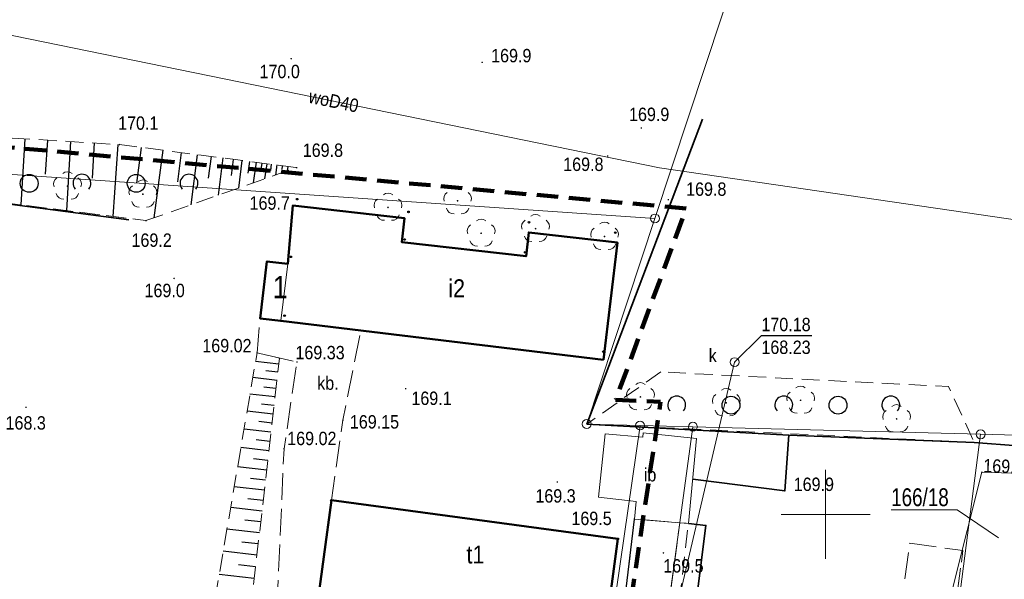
# Model space of a CAD drawing. Header units: metres. Extents: x 6499494 to 6499783, y 5999642 to 5999846.
# Tile 7 of 12: x 6499605 to 6499660, y 5999746 to 5999778. Entities that reach past the tile are written whole.
import ezdxf
from ezdxf.enums import TextEntityAlignment as Align

# ---------------------------------------------------------------- set-up
doc = ezdxf.new("R2010")
doc.units = ezdxf.units.M
for name, pattern in [('1.0_0.5', [1.5, 1, -0.5]), ('1.5_0.5', [2, 1.5, -0.5]), ('219-500', [0]), ('4', [1.8, 1.2, -0.6]), ('egkk-500', [0]), ('egug-500', [0])]:
    doc.linetypes.add(name, pattern=pattern)
doc.layers.get('0').update_dxf_attribs({"color": 2, "lineweight": 5})
doc.styles.get("Standard").update_dxf_attribs({"font": 'Working1250', "width": 0.75})
doc.linetypes.add('902-500', pattern='A,3.75,0,[1,ksztalty.shx,S=0.5,R=0,X=0,Y=0],3.75', length=7.5)

# ---------------------------------------------------------------- blocks, each defined once
blk = doc.blocks.new('PUNKTBUD')
at = {"color": 0}
blk.add_circle((0, 0), 0.045, dxfattribs=at)
blk = doc.blocks.new('202')
at = {"color": 0, "linetype": 'Continuous', "lineweight": 0}
blk.add_circle((0, 0), 0.25, dxfattribs=at)
blk = doc.blocks.new('PW01')
at = {"linetype": 'Continuous', "lineweight": 13}
h = blk.add_hatch(color=0, dxfattribs=at)
edge = h.paths.add_edge_path()
edge.add_arc((0, 0), 0.045, 0, 360)
blk = doc.blocks.new('US15')
at = {"color": 0, "linetype": 'Continuous', "lineweight": 13}
blk.add_circle((0, 0), 0.25, dxfattribs=at)
blk = doc.blocks.new('OTZK2')
at = {"color": 0, "linetype": 'Continuous'}
blk.add_arc((0, 0), 0.5, 318.85, 221.162, dxfattribs=at)
blk = doc.blocks.new('OTZK1')
at = {"color": 0, "linetype": 'Continuous'}
blk.add_circle((0, 0), 0.5, dxfattribs=at)
blk = doc.blocks.new('OP021')
at = {"linetype": 'Continuous', "lineweight": 13}
h = blk.add_hatch(color=0, dxfattribs=at)
edge = h.paths.add_edge_path()
edge.add_arc((0, 0), 0.05, 0, 360)
at = {"color": 0, "linetype": 'Continuous', "lineweight": 13}
for centre, start, end in [((0, 0.4), 49.272, 130.728), ((-0.38, 0.124), 121.308, 202.548), ((0.38, 0.124), 337.452, 58.692), ((-0.235, -0.324), 193.221, 274.871), ((0.235, -0.324), 265.129, 346.779)]:
    blk.add_arc(centre, 0.4, start, end, dxfattribs=at)

msp = doc.modelspace()

# ---------------------------------------------------------------- linework, layer by layer
at = {"layer": '000 Inne (niezydentyfikowane)', "color": 7, "linetype": 'CONTINUOUS', "lineweight": 25, "flags": 128}
for points in [[(6499605.11, 5999771.05), (6499604.88, 5999767.34)], [(6499606.38, 5999770.97), (6499606.26, 5999769.07)], [(6499607.67, 5999770.89), (6499607.44, 5999767.02)], [(6499609, 5999770.81), (6499608.88, 5999768.83)], [(6499610.33, 5999770.73), (6499610.04, 5999766.69)], [(6499611.64, 5999770.56), (6499611.38, 5999768.56)], [(6499612.84, 5999770.41), (6499612.35, 5999766.62)], [(6499613.88, 5999770.27), (6499613.67, 5999768.64)], [(6499614.78, 5999770.15), (6499614.41, 5999767.34)], [(6499615.55, 5999770.05), (6499615.39, 5999768.84)], [(6499616.21, 5999769.97), (6499615.94, 5999767.88)], [(6499616.79, 5999769.89), (6499616.67, 5999768.99)], [(6499617.28, 5999769.83), (6499617.08, 5999768.28)], [(6499617.71, 5999769.77), (6499617.62, 5999769.11)], [(6499618.07, 5999769.73), (6499617.92, 5999768.58)], [(6499618.39, 5999769.68), (6499618.32, 5999769.19)], [(6499618.67, 5999769.65), (6499618.55, 5999768.8)], [(6499618.92, 5999769.62), (6499618.88, 5999769.26)], [(6499619.23, 5999769.58), (6499619.16, 5999769.01)], [(6499619.54, 5999769.53), (6499619.52, 5999769.33)], [(6499619.85, 5999769.49), (6499619.82, 5999769.24)], [(6499619.35, 5999758.41), (6499618.05, 5999758.56)], [(6499619.3, 5999757.96), (6499618.63, 5999758.04)], [(6499619.25, 5999757.51), (6499617.89, 5999757.67)], [(6499619.14, 5999756.58), (6499617.73, 5999756.74)], [(6499619.19, 5999757.05), (6499618.5, 5999757.13)], [(6499619.08, 5999756.1), (6499618.37, 5999756.18)], [(6499619.03, 5999755.61), (6499617.57, 5999755.78)], [(6499618.97, 5999755.11), (6499618.23, 5999755.2)], [(6499618.91, 5999754.6), (6499617.4, 5999754.78)], [(6499618.85, 5999754.09), (6499618.08, 5999754.17)], [(6499618.79, 5999753.56), (6499617.22, 5999753.74)], [(6499618.73, 5999753.02), (6499617.93, 5999753.11)], [(6499618.67, 5999752.47), (6499617.04, 5999752.66)], [(6499618.6, 5999751.92), (6499617.77, 5999752.01)], [(6499618.54, 5999751.35), (6499616.85, 5999751.54)], [(6499618.47, 5999750.77), (6499617.61, 5999750.87)], [(6499618.41, 5999750.18), (6499616.65, 5999750.38)], [(6499618.34, 5999749.58), (6499617.44, 5999749.68)], [(6499618.27, 5999748.97), (6499616.44, 5999749.18)], [(6499618.19, 5999748.35), (6499617.27, 5999748.45)], [(6499618.12, 5999747.71), (6499616.23, 5999747.93)], [(6499618.05, 5999747.06), (6499617.08, 5999747.17)], [(6499617.97, 5999746.4), (6499616.01, 5999746.63)]]:
    msp.add_lwpolyline(points, dxfattribs=at)
at = {"layer": '211-numer działki ewidencyjnej', "color": 0, "linetype": 'CONTINUOUS', "lineweight": 18, "flags": 128}
msp.add_lwpolyline([(6499659.69, 5999748.68), (6499657.37, 5999750.26), (6499653.672, 5999750.26)], dxfattribs=at)
at = {"layer": '217-kontur klasyfikacyjny', "color": 92, "linetype": 'egkk-500', "lineweight": 18, "flags": 128}
for points in [[(6499575.49, 5999771.02), (6499640.43, 5999766.58)], [(6499640.43, 5999766.58), (6499636.61, 5999755.06)], [(6499636.61, 5999755.06), (6499639.6, 5999754.98)], [(6499639.6, 5999754.98), (6499642.56, 5999754.91)], [(6499642.56, 5999754.91), (6499658.69, 5999754.49)], [(6499658.69, 5999754.49), (6499662.7, 5999754.39)]]:
    msp.add_lwpolyline(points, dxfattribs=at)
at = {"layer": '218-kontur użytku gruntowego', "color": 3, "linetype": 'egug-500', "lineweight": 18, "flags": 128}
for points in [[(6499575.49, 5999771.02), (6499640.43, 5999766.58)], [(6499640.43, 5999766.58), (6499575.49, 5999771.02)], [(6499640.43, 5999766.58), (6499636.61, 5999755.06)], [(6499636.61, 5999755.06), (6499640.43, 5999766.58)], [(6499639.6, 5999754.98), (6499634.2, 5999717.64)], [(6499634.2, 5999717.64), (6499639.6, 5999754.98)], [(6499636.61, 5999755.06), (6499639.6, 5999754.98)], [(6499639.6, 5999754.98), (6499636.61, 5999755.06)], [(6499639.6, 5999754.98), (6499642.56, 5999754.91)], [(6499642.56, 5999754.91), (6499639.6, 5999754.98)], [(6499642.56, 5999754.91), (6499637.64, 5999718.79)], [(6499637.64, 5999718.79), (6499642.56, 5999754.91)], [(6499658.69, 5999754.49), (6499642.56, 5999754.91)], [(6499642.56, 5999754.91), (6499658.69, 5999754.49)], [(6499653.8, 5999716.64), (6499658.69, 5999754.49)], [(6499658.69, 5999754.49), (6499653.8, 5999716.64)], [(6499658.69, 5999754.49), (6499662.7, 5999754.39)], [(6499662.7, 5999754.39), (6499658.69, 5999754.49)]]:
    msp.add_lwpolyline(points, dxfattribs=at)
at = {"layer": '219-działka ewidencyjna', "color": 7, "linetype": '219-500', "lineweight": 18, "flags": 128}
for points in [[(6499640.43, 5999766.58), (6499649.84, 5999795.03)], [(6499640.43, 5999766.58), (6499575.49, 5999771.02)], [(6499640.43, 5999766.58), (6499636.61, 5999755.06)], [(6499634.2, 5999717.64), (6499639.6, 5999754.98)], [(6499636.61, 5999755.06), (6499639.6, 5999754.98)], [(6499642.56, 5999754.91), (6499639.6, 5999754.98)], [(6499642.56, 5999754.91), (6499637.64, 5999718.79)], [(6499642.56, 5999754.91), (6499658.69, 5999754.49)], [(6499653.8, 5999716.64), (6499658.69, 5999754.49)], [(6499658.69, 5999754.49), (6499662.7, 5999754.39)]]:
    msp.add_lwpolyline(points, dxfattribs=at)
at = {"layer": '312-budynek ewidencyjny', "color": 7, "linetype": 'CONTINUOUS', "lineweight": 50, "flags": 128}
msp.add_lwpolyline([(6499637.55, 5999758.66), (6499619.46, 5999760.84), (6499618.3, 5999760.98), (6499618.68, 5999764.17), (6499619.85, 5999764.03), (6499620.13, 5999767.3), (6499626.4, 5999766.59), (6499626.25, 5999765.25), (6499633.21, 5999764.46), (6499633.36, 5999765.8), (6499638.33, 5999765.23)], close=True, dxfattribs=at)
for points in [[(6499621.45, 5999744.45), (6499622.3, 5999750.79)], [(6499622.3, 5999750.79), (6499638.35, 5999748.63)], [(6499638.35, 5999748.63), (6499637.51, 5999742.31)]]:
    msp.add_lwpolyline(points, dxfattribs=at)
at = {"layer": 'chodnik', "color": 7, "linetype": '1.0_0.5', "lineweight": 18, "flags": 128}
msp.add_lwpolyline([(6499643.18, 5999735.25), (6499643.64, 5999738.69), (6499641.14, 5999739.2), (6499642.31, 5999749.49), (6499641.83, 5999749.53), (6499637.64, 5999718.79), (6499638.35, 5999718.7), (6499639.31, 5999718.57), (6499650.12, 5999717.13), (6499650.19, 5999717.7), (6499640.5, 5999718.99), (6499642.24, 5999732.35), (6499640.66, 5999732.55), (6499641.01, 5999735.23), (6499642.59, 5999735.02), (6499642.63, 5999735.32)], close=True, dxfattribs=at)
at = {"layer": 'inna budowla', "color": 7, "linetype": 'CONTINUOUS', "lineweight": 18, "flags": 128}
msp.add_lwpolyline([(6499639.77, 5999754.56), (6499639.75, 5999754.33), (6499637.64, 5999754.51), (6499637.27, 5999750.96), (6499639.38, 5999750.73), (6499639.28, 5999749.74), (6499641.83, 5999749.53), (6499642.31, 5999749.49), (6499642.77, 5999754.25)], close=True, dxfattribs=at)
at = {"layer": 'inny rodzaj bloku', "color": 7, "linetype": 'CONTINUOUS', "lineweight": 18, "flags": 128}
msp.add_lwpolyline([(6499618.68, 5999764.17), (6499619.85, 5999764.03), (6499619.46, 5999760.84), (6499618.3, 5999760.98)], close=True, dxfattribs=at)
at = {"layer": 'krawężnik', "color": 7, "linetype": 'CONTINUOUS', "lineweight": 25, "flags": 128}
msp.add_lwpolyline([(6499632.34, 5999743), (6499632.58, 5999742.5), (6499632.94, 5999742.02), (6499633.34, 5999741.57), (6499636.79, 5999741.01), (6499637.27, 5999741.04), (6499637.83, 5999741.35), (6499638.17, 5999741.88), (6499638.43, 5999742.54), (6499639.28, 5999749.74)], dxfattribs=at)
at = {"layer": 'Obszar opracowania', "color": 94, "linetype": '4', "lineweight": 200, "flags": 128}
msp.add_lwpolyline([(6499682.05, 5999658.54), (6499635.72, 5999673.21), (6499618.25, 5999675.88), (6499616.17, 5999708.92), (6499607.19, 5999708.96), (6499607.31, 5999705.61), (6499591.88, 5999705.26), (6499591.9, 5999708.16), (6499574.06, 5999708.3), (6499573.41, 5999773.36), (6499642.19, 5999767.14), (6499638.23, 5999756.41), (6499640.75, 5999756.31), (6499635.14, 5999718.71), (6499654.3, 5999715.43), (6499657, 5999715.8), (6499662.07, 5999755.82), (6499753.44, 5999752.64), (6499756.4, 5999746.65), (6499746.27, 5999735.6), (6499726.98, 5999715.43), (6499713.54, 5999700.78)], close=True, dxfattribs=at)
at = {"layer": 'obszar utwardzony', "color": 7, "linetype": '1.5_0.5', "lineweight": 18, "flags": 128}
for points in [[(6499619.25, 5999744.82), (6499619.64, 5999753.68), (6499620.37, 5999758.54), (6499618.13, 5999759.05), (6499618.3, 5999760.98), (6499619.46, 5999760.84), (6499623.95, 5999760.3), (6499622.94, 5999755.28), (6499622.3, 5999750.79), (6499621.45, 5999744.45)], [(6499585.55, 5999714.83), (6499588.06, 5999706.54), (6499585.59, 5999706.5), (6499585.78, 5999706.3), (6499585.55, 5999697.54), (6499585.72, 5999688.59), (6499593.28, 5999688.72), (6499594.32, 5999688.74), (6499594.27, 5999693.08), (6499592.14, 5999693.12), (6499592.19, 5999697.43), (6499594.24, 5999697.44), (6499594.23, 5999698.4), (6499593.86, 5999698.39), (6499593.85, 5999698.69), (6499593.64, 5999704.54), (6499606, 5999704.72), (6499606.38, 5999704.93), (6499606.83, 5999704.85), (6499607.27, 5999704.71), (6499607.61, 5999704.47), (6499607.93, 5999704.28), (6499608.25, 5999703.78), (6499608.45, 5999703.15), (6499608.13, 5999691.13), (6499608.17, 5999688.59), (6499608.44, 5999681.01), (6499610.45, 5999681.06), (6499610.46, 5999679.23), (6499610.47, 5999677.95), (6499611.12, 5999677.96), (6499611.11, 5999706.88), (6499611.15, 5999713.06), (6499613.34, 5999715.47), (6499615.43, 5999716.27), (6499617.49, 5999716.05), (6499620.32, 5999715.82), (6499623.42, 5999715.57), (6499640.1, 5999712.9), (6499644.05, 5999710.85), (6499652.53, 5999709.45), (6499656.8, 5999709.32), (6499655.36, 5999713.73), (6499653.7, 5999713.9), (6499642.52, 5999715.45), (6499642.16, 5999715.55), (6499641.48, 5999715.81), (6499640.9, 5999716.1), (6499640.44, 5999716.35), (6499640.08, 5999716.58), (6499639.74, 5999716.86), (6499639.41, 5999717.18), (6499639.14, 5999717.45), (6499638.9, 5999717.75), (6499638.71, 5999718), (6499638.48, 5999718.32), (6499638.4, 5999718.5), (6499638.35, 5999718.7), (6499637.64, 5999718.79), (6499641.83, 5999749.53), (6499639.28, 5999749.74), (6499638.43, 5999742.54), (6499638.17, 5999741.88), (6499637.83, 5999741.35), (6499637.27, 5999741.04), (6499636.79, 5999741.01), (6499633.34, 5999741.57), (6499632.94, 5999742.02), (6499632.58, 5999742.5), (6499632.34, 5999743), (6499621.45, 5999744.45), (6499619.25, 5999744.82), (6499617.42, 5999741.6), (6499617.24, 5999740.19), (6499617.17, 5999736.46), (6499620.3, 5999735.9), (6499621.22, 5999735.28), (6499621.66, 5999734.95), (6499622.14, 5999734.5), (6499622.49, 5999734.14), (6499623.01, 5999733.41), (6499623.18, 5999732.98), (6499623.35, 5999732.49), (6499623.48, 5999731.94), (6499623.56, 5999731.49), (6499623.56, 5999730.77), (6499623.47, 5999729.89), (6499623.33, 5999728.9), (6499623.17, 5999727.74), (6499622.9, 5999725.87), (6499622.72, 5999725.36), (6499622.47, 5999724.91), (6499622.23, 5999724.61), (6499621.9, 5999724.28), (6499621.64, 5999724.06), (6499620.25, 5999723.29), (6499611.05, 5999720.34), (6499605.07, 5999718.27), (6499602.51, 5999717.88), (6499594.5, 5999715.73), (6499593.54, 5999716.67), (6499589.8, 5999716.13), (6499588.53, 5999715.25)], [(6499656.26, 5999737.07), (6499655.12, 5999737.29), (6499655.77, 5999742.19), (6499653.87, 5999742.44), (6499654.39, 5999746.04), (6499654.73, 5999748.38), (6499657.69, 5999747.97), (6499657.42, 5999745.84)]]:
    msp.add_lwpolyline(points, close=True, dxfattribs=at)
at = {"layer": 'ogrodzenie trwałe', "color": 7, "linetype": '902-500', "lineweight": 35, "flags": 128}
for points in [[(6499643.1, 5999772.15), (6499636.61, 5999755.06)], [(6499610.95, 5999766.51), (6499598.57, 5999768.13)], [(6499647.94, 5999754.43), (6499636.61, 5999755.06)], [(6499642.55, 5999751.98), (6499647.71, 5999751.31), (6499647.94, 5999754.43), (6499658.33, 5999754.03)], [(6499687.74, 5999752.25), (6499665.67, 5999753.46), (6499658.33, 5999754.03)], [(6499647.54, 5999740.74), (6499642.27, 5999741.36), (6499643.29, 5999749.38), (6499642.31, 5999749.49)]]:
    msp.add_lwpolyline(points, dxfattribs=at)
at = {"layer": 'przewód kanalizacyjny', "color": 34, "linetype": 'CONTINUOUS', "lineweight": 18, "flags": 128}
msp.add_lwpolyline([(6499638.32, 5999730.47), (6499644.9, 5999758.53)], dxfattribs=at)
at = {"layer": 'przewód telekomunikacyjny podziemny', "color": 30, "linetype": 'CONTINUOUS', "lineweight": 18, "flags": 128}
msp.add_lwpolyline([(6499651.02, 5999724.82), (6499655.92, 5999725.06), (6499657.52, 5999736.76), (6499656.39, 5999739.12), (6499657.14, 5999745.91), (6499658.76, 5999752.36), (6499687.48, 5999751.39), (6499689.67, 5999750.21), (6499692.68, 5999749.38), (6499713.39, 5999748.56), (6499717.42, 5999750.86), (6499748.36, 5999748.65), (6499752.32, 5999754.26), (6499753.02, 5999753.75), (6499754.52, 5999751.6)], dxfattribs=at)
at = {"layer": 'przewód wodociągowy', "color": 5, "linetype": 'CONTINUOUS', "lineweight": 18, "flags": 128}
msp.add_lwpolyline([(6499567.08, 5999785.63), (6499567.21, 5999785.56), (6499592.68, 5999779.24), (6499640.68, 5999769.42), (6499677.38, 5999764.05)], dxfattribs=at)
at = {"layer": 'rzedna-Atr2', "color": 7, "flags": 128}
msp.add_lwpolyline([(6499644.9, 5999758.53), (6499646.4, 5999760.03), (6499649.222, 5999760.03)], dxfattribs=at)
at = {"layer": 'skarpa nieumocniona', "color": 7, "linetype": '1.0_0.5', "lineweight": 18, "flags": 128}
for points in [[(6499611.9, 5999766.46), (6499620.35, 5999769.43), (6499610.42, 5999770.72), (6499592.78, 5999771.8), (6499579.29, 5999771.03), (6499572.33, 5999771.39), (6499573.22, 5999769.41), (6499598.57, 5999768.13)], [(6499611.9, 5999766.46), (6499620.35, 5999769.43), (6499610.42, 5999770.72), (6499592.78, 5999771.8), (6499579.29, 5999771.03), (6499572.33, 5999771.39), (6499573.22, 5999769.41), (6499598.57, 5999768.13)], [(6499617.42, 5999741.6), (6499619.39, 5999758.76), (6499618.13, 5999759.05), (6499615.23, 5999742.09)], [(6499617.42, 5999741.6), (6499619.39, 5999758.76), (6499618.13, 5999759.05), (6499615.23, 5999742.09)]]:
    msp.add_lwpolyline(points, close=True, dxfattribs=at)
at = {"layer": 'Wstawianie ramki sekcyjnej z opisem', "color": 7, "linetype": 'CONTINUOUS', "lineweight": 13, "flags": 128}
for points in [[(6499650, 5999747.5), (6499650, 5999752.5)], [(6499650, 5999747.5), (6499650, 5999752.5)], [(6499650, 5999747.5), (6499650, 5999752.5)], [(6499650, 5999747.5), (6499650, 5999752.5)], [(6499650, 5999747.5), (6499650, 5999752.5)], [(6499647.5, 5999750), (6499652.5, 5999750)], [(6499647.5, 5999750), (6499652.5, 5999750)], [(6499647.5, 5999750), (6499652.5, 5999750)], [(6499647.5, 5999750), (6499652.5, 5999750)], [(6499647.5, 5999750), (6499652.5, 5999750)]]:
    msp.add_lwpolyline(points, dxfattribs=at)
at = {"layer": 'zadrzewienie  zakrzewienie', "color": 7, "linetype": '1.0_0.5', "lineweight": 18, "flags": 128}
for points in [[(6499611.9, 5999766.46), (6499620.35, 5999769.43), (6499610.42, 5999770.72), (6499592.78, 5999771.8), (6499579.29, 5999771.03), (6499579.27, 5999769.2), (6499598.57, 5999768.13)], [(6499640.76, 5999757.98), (6499636.61, 5999755.06), (6499658.33, 5999754.03), (6499656.89, 5999757.16)]]:
    msp.add_lwpolyline(points, close=True, dxfattribs=at)
msp.add_lwpolyline([(6499657.42, 5999745.84), (6499657.69, 5999747.97)], dxfattribs=at)

# ---------------------------------------------------------------- block references
at = {"layer": '202-punkt graniczny', "color": 7, "linetype": 'CONTINUOUS', "lineweight": 18}
for p in [(6499640.43, 5999766.58), (6499636.61, 5999755.06), (6499639.6, 5999754.98), (6499642.56, 5999754.91), (6499658.69, 5999754.49)]:
    msp.add_blockref('202', p, dxfattribs=at)
at = {"layer": 'drzewo liściaste', "color": 94, "linetype": 'CONTINUOUS', "lineweight": 18}
for p in [(6499607.5, 5999768.39), (6499611.73, 5999767.94), (6499629.37, 5999767.57), (6499625.47, 5999767.2), (6499630.69, 5999765.75), (6499633.74, 5999766.01), (6499637.61, 5999765.57), (6499639.62, 5999756.58), (6499648.6, 5999756.39), (6499644.43, 5999756.25), (6499653.98, 5999755.35)]:
    msp.add_blockref('OP021', p, dxfattribs=at)
at = {"layer": 'pikieta naturalna', "color": 7, "linetype": 'CONTINUOUS', "lineweight": 13}
for p in [(6499620.04, 5999775.53), (6499630.75, 5999775.33), (6499639.67, 5999771.65), (6499610.42, 5999770.72), (6499637.78, 5999770.08), (6499620.35, 5999769.43), (6499620.38, 5999767.66), (6499641.18, 5999767.63), (6499611.9, 5999766.46), (6499613.48, 5999763.22), (6499626.46, 5999757.04), (6499605.18, 5999756), (6499634.96, 5999751.81), (6499647.71, 5999751.31), (6499639.28, 5999749.74), (6499640.91, 5999747.84)]:
    msp.add_blockref('PW01', p, dxfattribs=at)
at = {"layer": 'pikieta sztuczna', "color": 7, "linetype": 'CONTINUOUS', "lineweight": 13}
for p in [(6499618.13, 5999759.05), (6499620.37, 5999758.54), (6499622.94, 5999755.28), (6499619.64, 5999753.68)]:
    msp.add_blockref('PW01', p, dxfattribs=at)
at = {"layer": 'Punkt budynku', "color": 5, "linetype": 'CONTINUOUS', "lineweight": 18}
for p in [(6499620.38, 5999767.66), (6499626.62, 5999766.95), (6499633.37, 5999766.37), (6499626.4, 5999765.4), (6499638.21, 5999765.79), (6499620.02, 5999764.43), (6499633.16, 5999764.68), (6499619.67, 5999761.13), (6499637.54, 5999759.12), (6499622.3, 5999750.79), (6499638.35, 5999748.63)]:
    msp.add_blockref('PUNKTBUD', p, dxfattribs=at)
at = {"layer": 'rzedna', "color": 34, "linetype": 'CONTINUOUS', "lineweight": 18}
msp.add_blockref('PW01', (6499644.9, 5999758.53), dxfattribs=at)
at = {"layer": 'rzedna', "color": 30, "linetype": 'CONTINUOUS', "lineweight": 18}
msp.add_blockref('PW01', (6499658.76, 5999752.36), dxfattribs=at)
at = {"layer": 'studnia kanalizacyjna', "color": 34, "linetype": 'CONTINUOUS', "lineweight": 18}
msp.add_blockref('US15', (6499644.9, 5999758.53), dxfattribs=at)
at = {"layer": 'zadrzewienie  zakrzewienie', "color": 7, "linetype": 'CONTINUOUS', "lineweight": 18}
for name, p in [('OTZK1', (6499605.356, 5999768.546)), ('OTZK2', (6499608.314, 5999768.557)), ('OTZK1', (6499611.356, 5999768.546)), ('OTZK2', (6499614.314, 5999768.557)), ('OTZK2', (6499641.654, 5999756.127)), ('OTZK1', (6499644.696, 5999756.116)), ('OTZK2', (6499647.654, 5999756.127)), ('OTZK1', (6499650.696, 5999756.116)), ('OTZK2', (6499653.654, 5999756.127))]:
    msp.add_blockref(name, p, dxfattribs=at)

# ---------------------------------------------------------------- texts
at = {"layer": '211-numer działki ewidencyjnej', "color": 7, "linetype": 'CONTINUOUS', "lineweight": 18, "width": 0.79}
msp.add_text('166/18', height=1, dxfattribs=at).set_placement((6499653.672, 5999750.46))
at = {"layer": '312-oznaczenie budynku ewidencyjnego-Atr117', "color": 7, "width": 0.9}
msp.add_text('i2', height=1, dxfattribs=at).set_placement((6499629.32, 5999762.67), align=Align.MIDDLE_CENTER)
msp.add_text('t1', height=1, dxfattribs=at).set_placement((6499629.87, 5999747.25))
at = {"layer": 'inna budowla-Atr17', "color": 7, "width": 0.9}
msp.add_text('ib', height=0.75, dxfattribs=at).set_placement((6499640.16, 5999752.22), align=Align.MIDDLE_CENTER)
at = {"layer": 'inny rodzaj bloku-Atr25', "color": 7, "width": 0.9}
msp.add_text('1', height=1.25, dxfattribs=at).set_placement((6499619, 5999762.11))
at = {"layer": 'obszar utwardzony-Atr17', "color": 7, "width": 0.9}
msp.add_text('kb.', height=0.75, dxfattribs=at).set_placement((6499621.5, 5999756.98))
at = {"layer": 'pikieta naturalna-Atr2', "color": 7, "width": 0.9}
for s, p in [('169.9', (6499631.25, 5999775.33)), ('169.9', (6499638.98, 5999772.04)), ('170.1', (6499610.34, 5999771.55)), ('169.8', (6499620.69, 5999770.03)), ('169.8', (6499635.29, 5999769.24)), ('169.8', (6499642.18, 5999767.85)), ('169.7', (6499617.71, 5999767.07)), ('169.2', (6499611.09, 5999764.99)), ('169.9', (6499648.21, 5999751.31)), ('169.5', (6499635.75, 5999749.4))]:
    msp.add_text(s, height=0.75, dxfattribs=at).set_placement(p)
for s, p in [('170.0', (6499618.27, 5999775.19)), ('169.0', (6499611.82, 5999762.92)), ('169.1', (6499626.78, 5999756.88)), ('168.3', (6499604.03, 5999755.5)), ('169.3', (6499633.73, 5999751.41)), ('169.5', (6499640.9, 5999747.49))]:
    msp.add_text(s, height=0.75, dxfattribs=at).set_placement(p, align=Align.TOP_LEFT)
at = {"layer": 'pikieta sztuczna-Atr2', "color": 7, "width": 0.9}
for p in [(6499615.06, 5999759.08), (6499619.82, 5999753.88)]:
    msp.add_text('169.02', height=0.75, dxfattribs=at).set_placement(p)
for s, p in [('169.33', (6499620.28, 5999759.44)), ('169.15', (6499623.33, 5999755.56))]:
    msp.add_text(s, height=0.75, dxfattribs=at).set_placement(p, align=Align.TOP_LEFT)
at = {"layer": 'przewód wodociągowy-Atr1', "color": 5, "width": 0.9}
msp.add_text('woD40', height=0.75, rotation=-11.562, dxfattribs=at).set_placement((6499621.05, 5999773.44), align=Align.MIDDLE_LEFT)
at = {"layer": 'rzedna-Atr2', "color": 7, "width": 0.9}
msp.add_text('170.18', height=0.75, dxfattribs=at).set_placement((6499646.4, 5999760.038), align=Align.BOTTOM_LEFT)
msp.add_text('169.7', height=0.75, rotation=358.065, dxfattribs=at).set_placement((6499658.83, 5999752.36))
at = {"layer": 'rzedna-Atr3', "color": 7, "width": 0.9}
msp.add_text('168.23', height=0.75, dxfattribs=at).set_placement((6499646.4, 5999758.763), align=Align.BOTTOM_LEFT)
at = {"layer": 'studnia kanalizacyjna-Atr17', "color": 34, "width": 0.9}
msp.add_text('k', height=0.75, dxfattribs=at).set_placement((6499643.9, 5999758.53), align=Align.RIGHT)

doc.saveas('drawing.dxf')
